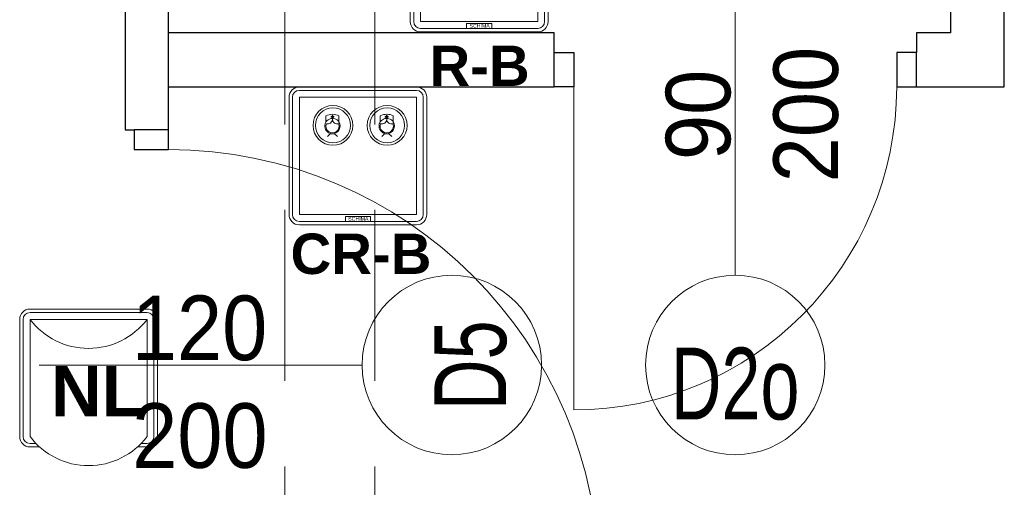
# Model space of a CAD drawing. Header units: centimetres. Extents: x -1253 to 21770, y -8842 to 3590.
# Tile 106 of 120: x 501 to 775, y 1463 to 1593. Entities that reach past the tile are written whole.
import ezdxf

# ---------------------------------------------------------------- set-up
doc = ezdxf.new("R2010")
doc.units = ezdxf.units.CM
doc.linetypes.add('Hidden', pattern=[71.4375, 47.625, -23.8125])
doc.linetypes.add('Ukryte', pattern=[71.438, 47.625, -23.813])
for name, color, linetype, lineweight in [('A-ANNO-NOTE', 131, 'Continuous', 9), ('A-DETL-GENF', 92, 'Continuous', 9), ('A-DETL-HDLN', 90, 'Ukryte', 9), ('A-DETL-MEDM', 33, 'Continuous', 13), ('A-DOOR', 31, 'Continuous', 13), ('A-WALL', 113, 'Continuous', 13), ('PRZYW_Elementy_inst_przyw', 7, 'Continuous', 9)]:
    doc.layers.add(name, color=color, linetype=linetype, lineweight=lineweight)
doc.styles.add('adam', font='arialbd.ttf')
doc.styles.add('Arial', font='arial.ttf', dxfattribs={"width": 0.9, "height": 18})
doc.styles.add('Arial_1', font='arial.ttf', dxfattribs={"width": 0.7, "height": 20})

# ---------------------------------------------------------------- blocks, each defined once
blk = doc.blocks.new('DRZWI 1S - automatyczna etykieta - Drzwi 90 _łazienkowe_-2364279-6_piętro IV __13_80 m_ - stan projektowany')
at = {"layer": 'A-DETL-GENF'}
for p, q in [((-50.5, 7.5), (-50.5, -2)), ((-45, 7.5), (-50.5, 7.5)), ((-45, -2), (-45, 7.5)), ((50.5, 7.5), (45, 7.5)), ((45, 7.5), (45, -2)), ((50.5, -2), (50.5, 7.5)), ((-50.5, -2), (-45, -2)), ((45, -2), (50.5, -2))]:
    blk.add_line(p, q, dxfattribs=at)
at = {"layer": 'A-DETL-MEDM', "lineweight": 25}
for p, q in [((-45, 7.5), (-50.5, 7.5)), ((-50.5, 7.5), (-50.5, -2)), ((-45, -2), (-45, 7.5)), ((45, -2), (45, 7.5)), ((45, 7.5), (50.5, 7.5)), ((50.5, 7.5), (50.5, -2)), ((-50.5, -2), (-45, -2)), ((50.5, -2), (45, -2))]:
    blk.add_line(p, q, dxfattribs=at)
at = {"layer": 'A-DOOR'}
blk.add_line((45, 7.5), (45, 97.5), dxfattribs=at)
blk.add_arc((45, 7.5), 90, 90, 180, dxfattribs=at)
blk = doc.blocks.new('DRZWI 1S - automatyczna etykieta - Drzwi 120-2381684-6_piętro IV __13_80 m_ - stan projektowany')
at = {"layer": 'A-DETL-GENF'}
for p, q in [((-65.5, 6), (-65.5, -3.5)), ((-60, 6), (-65.5, 6)), ((-60, -3.5), (-60, 6)), ((65.5, 6), (60, 6)), ((60, 6), (60, -3.5)), ((65.5, -3.5), (65.5, 6)), ((-65.5, -3.5), (-60, -3.5)), ((60, -3.5), (65.5, -3.5))]:
    blk.add_line(p, q, dxfattribs=at)
at = {"layer": 'A-DETL-MEDM', "lineweight": 25}
for p, q in [((-60, 6), (-65.5, 6)), ((-65.5, 6), (-65.5, -3.5)), ((-60, -3.5), (-60, 6)), ((60, -3.5), (60, 6)), ((60, 6), (65.5, 6)), ((65.5, 6), (65.5, -3.5)), ((-65.5, -3.5), (-60, -3.5)), ((65.5, -3.5), (60, -3.5))]:
    blk.add_line(p, q, dxfattribs=at)
at = {"layer": 'A-DOOR'}
blk.add_line((60, 6), (60, 126), dxfattribs=at)
blk.add_arc((60, 6), 120, 90, 180, dxfattribs=at)
blk = doc.blocks.new('LN-4kB')
for centre in [(0, 9.5), (0, -23.14)]:
    blk.add_arc(centre, 20.48, 217.175, 322.825)
at = {"layer": 'PRZYW_Elementy_inst_przyw'}
for p, q in [((16.32, 0), (-16.32, 0)), ((-16.32, -0.96), (16.32, -0.96)), ((-19.2, -2.88), (-19.2, -35.52)), ((-18.24, -2.88), (-18.24, -35.52)), ((18.24, -2.88), (18.24, -35.52)), ((19.2, -35.52), (19.2, -2.88)), ((-16.32, -37.44), (-14.67, -37.44)), ((-16.32, -38.4), (-13.67, -38.4)), ((13.67, -38.4), (16.32, -38.4)), ((14.67, -37.44), (16.32, -37.44))]:
    blk.add_line(p, q, dxfattribs=at)
at = {"layer": 'PRZYW_Elementy_inst_przyw', "color": 7}
for p, q in [((-16.32, -35.52), (-16.32, -2.88)), ((-16.32, -2.88), (16.32, -2.88)), ((16.32, -2.88), (16.32, -35.52))]:
    blk.add_line(p, q, dxfattribs=at)
at = {"layer": 'PRZYW_Elementy_inst_przyw'}
for centre, radius, start, end in [((-16.32, -2.88), 2.88, 90, 180), ((16.32, -2.88), 2.88, 0, 90), ((-16.32, -2.88), 1.92, 90, 180), ((16.32, -2.88), 1.92, 0, 90), ((-16.32, -35.52), 2.88, 180, 270), ((-16.32, -35.52), 1.92, 180, 270), ((16.32, -35.52), 2.88, 270, 0), ((16.32, -35.52), 1.92, 270, 0)]:
    blk.add_arc(centre, radius, start, end, dxfattribs=at)
at = {"layer": 'PRZYW_Elementy_inst_przyw', "color": 150, "lineweight": 5, "insert": (-10.49, -15.87), "char_height": 2.5, "width": 28.6554, "attachment_point": 1, "style": 'adam'}
blk.add_mtext('{\\H5.6x;\\C256;NL}', dxfattribs=at)
blk = doc.blocks.new('Ikona2')
at = {"layer": 'PRZYW_Elementy_inst_przyw'}
h = blk.add_hatch(color=106, dxfattribs=at)
h.dxf.hatch_style = 1
h.paths.add_polyline_path([(0.1, -0.27), (-0.1, -0.27), (-0.1, -0.5), (0.1, -0.5)])
h.paths.add_polyline_path([(0.1, -0.5), (-0.1, -0.5), (-0.1, -0.7), (0.1, -0.7)])
h.paths.add_polyline_path([(0.34, -0.5), (0.1, -0.5), (0.1, -0.7), (0.34, -0.7)])
h.paths.add_polyline_path([(-0.1, -0.5), (-0.34, -0.5), (-0.34, -0.7), (-0.1, -0.7)])
h.paths.add_polyline_path([(0.1, -0.7), (-0.1, -0.7), (-0.1, -0.94), (0.1, -0.94)])
at = {"layer": 'PRZYW_Elementy_inst_przyw', "color": 106}
for p, q in [((-1.58, -1.86), (-1.58, -0.37)), ((1.58, -1.86), (1.58, -0.37))]:
    blk.add_line(p, q, dxfattribs=at)
for points in [[(0.34, -0.5), (0.34, -0.7), (-0.34, -0.7), (-0.34, -0.5)], [(-0.1, -0.27), (0.1, -0.27), (0.1, -0.94), (-0.1, -0.94)]]:
    blk.add_lwpolyline(points, close=True, dxfattribs=at)
for centre, radius, start, end in [((0, -3.55), 3.55, 63.5398, 116.4602), ((0, -2.84), 1.85, 31.7978, 276.8309), ((0.01, -2.9), 1.6, 156.7793, 23.2207), ((0, -2.85), 1.65, 89.6447, 89.8927), ((-0.01, -2.84), 1.86, 277.2029, 31.4258), ((0, -6.13), 1.43, 32.8175, 147.1825)]:
    blk.add_arc(centre, radius, start, end, dxfattribs=at)
at = {"layer": 'PRZYW_Elementy_inst_przyw', "color": 106, "lineweight": 5}
for centre, start, end in [((-1.13, -1.18), 253.1892, 358.3615), ((1.15, -1.18), 181.6385, 286.8108)]:
    blk.add_arc(centre, 1.14, start, end, dxfattribs=at)
blk = doc.blocks.new('R-B')
at = {"layer": 'PRZYW_Elementy_inst_przyw'}
for p, q in [((16.32, 0), (-16.32, 0)), ((-16.32, -0.96), (16.32, -0.96)), ((-19.2, -2.88), (-19.2, -35.52)), ((-18.24, -2.88), (-18.24, -35.52)), ((18.24, -2.88), (18.24, -35.52)), ((19.2, -35.52), (19.2, -2.88)), ((-16.32, -37.44), (16.32, -37.44)), ((-16.32, -38.4), (16.32, -38.4))]:
    blk.add_line(p, q, dxfattribs=at)
at = {"layer": 'PRZYW_Elementy_inst_przyw', "color": 7}
blk.add_lwpolyline([(-16.32, -2.88), (16.32, -2.88), (16.32, -35.52), (-16.32, -35.52)], close=True, dxfattribs=at)
at = {"layer": 'PRZYW_Elementy_inst_przyw', "color": 0}
blk.add_lwpolyline([(-3.49, -36.08), (3.49, -36.08), (3.49, -37.44), (-3.49, -37.44)], close=True, dxfattribs=at)
at = {"layer": 'PRZYW_Elementy_inst_przyw', "lineweight": 5}
for radius in [5.55, 4.87]:
    blk.add_circle((8.16, -10.7), radius, dxfattribs=at)
at = {"layer": 'PRZYW_Elementy_inst_przyw'}
for centre, radius, start, end in [((-16.32, -2.88), 2.88, 90, 180), ((16.32, -2.88), 2.88, 0, 90), ((-16.32, -2.88), 1.92, 90, 180), ((16.32, -2.88), 1.92, 0, 90), ((-16.32, -35.52), 2.88, 180, 270), ((-16.32, -35.52), 1.92, 180, 270), ((16.32, -35.52), 2.88, 270, 0), ((16.32, -35.52), 1.92, 270, 0)]:
    blk.add_arc(centre, radius, start, end, dxfattribs=at)
at = {"layer": 'PRZYW_Elementy_inst_przyw', "lineweight": 5, "xscale": 1.155937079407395, "yscale": 1.155937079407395, "zscale": 1.155937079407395}
blk.add_blockref('Ikona2', (8.03, -7.61), dxfattribs=at)
at = {"layer": 'PRZYW_Elementy_inst_przyw', "color": 0, "insert": (-2.71, -36.19), "char_height": 1.056, "attachment_point": 1}
blk.add_mtext_dynamic_manual_height_columns('SCHIMA', width=11.8192, gutter_width=12.5, heights=[0], dxfattribs=at)
at = {"layer": 'PRZYW_Elementy_inst_przyw', "color": 7, "linetype": 'Continuous', "lineweight": -3, "style": 'adam'}
blk.add_attdef('NAZWA', (-13.85, -53.45), '', height=11.25, dxfattribs=at)
blk = doc.blocks.new('Ikona')
at = {"layer": 'PRZYW_Elementy_inst_przyw'}
h = blk.add_hatch(color=1, dxfattribs=at)
h.dxf.hatch_style = 1
h.paths.add_polyline_path([(-1065.97, 3801.31), (-1066.17, 3801.31), (-1066.17, 3801.08), (-1065.97, 3801.08)])
h.paths.add_polyline_path([(-1065.97, 3801.08), (-1066.17, 3801.08), (-1066.17, 3800.87), (-1065.97, 3800.87)])
h.paths.add_polyline_path([(-1065.74, 3801.08), (-1065.97, 3801.08), (-1065.97, 3800.87), (-1065.74, 3800.87)])
h.paths.add_polyline_path([(-1066.17, 3801.08), (-1066.41, 3801.08), (-1066.41, 3800.87), (-1066.17, 3800.87)])
h.paths.add_polyline_path([(-1065.97, 3800.87), (-1066.17, 3800.87), (-1066.17, 3800.64), (-1065.97, 3800.64)])
at = {"layer": 'PRZYW_Elementy_inst_przyw', "color": 1}
for p, q in [((-1067.65, 3799.71), (-1067.65, 3801.21)), ((-1064.49, 3799.71), (-1064.49, 3801.21))]:
    blk.add_line(p, q, dxfattribs=at)
for points in [[(-1066.17, 3801.31), (-1065.97, 3801.31), (-1065.97, 3800.64), (-1066.17, 3800.64)], [(-1065.74, 3801.08), (-1065.74, 3800.87), (-1066.41, 3800.87), (-1066.41, 3801.08)]]:
    blk.add_lwpolyline(points, close=True, dxfattribs=at)
for centre, radius, start, end in [((-1066.07, 3798.03), 3.55, 63.5398, 116.4602), ((-1066.07, 3798.74), 1.85, 31.7978, 276.8309), ((-1066.06, 3798.68), 1.6, 156.7793, 23.2207), ((-1066.07, 3798.72), 1.65, 89.6447, 89.8927), ((-1066.08, 3798.74), 1.86, 277.2029, 31.4258), ((-1066.07, 3795.45), 1.43, 32.8175, 147.1825)]:
    blk.add_arc(centre, radius, start, end, dxfattribs=at)
at = {"layer": 'PRZYW_Elementy_inst_przyw', "color": 1, "lineweight": 5}
for centre, start, end in [((-1067.2, 3800.4), 253.1892, 358.3615), ((-1064.92, 3800.4), 181.6385, 286.8108)]:
    blk.add_arc(centre, 1.14, start, end, dxfattribs=at)
blk = doc.blocks.new('UK4-PPO')
at = {"layer": 'PRZYW_Elementy_inst_przyw'}
for p, q in [((19.21, 19.17), (-13.43, 19.17)), ((-13.43, 18.21), (19.21, 18.21)), ((-16.31, 16.29), (-16.31, -16.35)), ((-15.35, 16.29), (-15.35, -16.35)), ((21.13, 16.29), (21.13, -16.35)), ((22.09, -16.35), (22.09, 16.29)), ((-13.43, -18.27), (19.21, -18.27)), ((-13.43, -19.23), (19.21, -19.23))]:
    blk.add_line(p, q, dxfattribs=at)
at = {"layer": 'PRZYW_Elementy_inst_przyw', "color": 7}
blk.add_lwpolyline([(-13.43, 16.29), (19.21, 16.29), (19.21, -16.35), (-13.43, -16.35)], close=True, dxfattribs=at)
at = {"layer": 'PRZYW_Elementy_inst_przyw', "color": 0}
blk.add_lwpolyline([(-0.6, -16.91), (6.38, -16.91), (6.38, -18.27), (-0.6, -18.27)], close=True, dxfattribs=at)
at = {"layer": 'PRZYW_Elementy_inst_przyw', "lineweight": 5}
for centre, radius in [((-4.07, 8.47), 5.55), ((11.05, 8.47), 5.55), ((-4.07, 8.47), 4.87), ((11.05, 8.47), 4.87)]:
    blk.add_circle(centre, radius, dxfattribs=at)
at = {"layer": 'PRZYW_Elementy_inst_przyw'}
for centre, radius, start, end in [((-13.43, 16.29), 2.88, 90, 180), ((-13.43, 16.29), 1.92, 90, 180), ((19.21, 16.29), 2.88, 0, 90), ((19.21, 16.29), 1.92, 0, 90), ((-13.43, -16.35), 2.88, 180, 270), ((-13.43, -16.35), 1.92, 180, 270), ((19.21, -16.35), 2.88, 270, 0), ((19.21, -16.35), 1.92, 270, 0)]:
    blk.add_arc(centre, radius, start, end, dxfattribs=at)
at = {"layer": 'PRZYW_Elementy_inst_przyw', "lineweight": 5, "xscale": 1.155937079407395, "yscale": 1.155937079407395, "zscale": 1.155937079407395}
for name, p in [('Ikona', (1228.1, -4382.83)), ('Ikona2', (10.92, 11.56))]:
    blk.add_blockref(name, p, dxfattribs=at)
at = {"layer": 'PRZYW_Elementy_inst_przyw', "color": 0, "insert": (0.18, -17.02), "char_height": 1.056, "attachment_point": 1}
blk.add_mtext_dynamic_manual_height_columns('SCHIMA', width=11.8192, gutter_width=12.5, heights=[0], dxfattribs=at)

msp = doc.modelspace()

# ---------------------------------------------------------------- linework, layer by layer
at = {"layer": 'A-ANNO-NOTE', "lineweight": 13}
for p, q in [((700.38, 1611.83), (700.38, 1521.83)), ((700.38, 1611.83), (700.38, 1521.83)), ((506.38, 1496.83), (596.38, 1496.83)), ((506.38, 1496.83), (596.38, 1496.83))]:
    msp.add_line(p, q, dxfattribs=at)
for centre in [(621.38, 1496.83), (700.38, 1496.83)]:
    msp.add_circle(centre, 25, dxfattribs=at)
at = {"layer": 'A-DETL-HDLN'}
for p, q in [((574.88, 420.83), (574.88, 2793.33)), ((599.88, 420.83), (599.88, 2793.33))]:
    msp.add_line(p, q, dxfattribs=at)
at = {"layer": 'A-WALL', "color": 7, "lineweight": 25}
for p, q in [((775.38, 1574.33), (775.38, 1838.33)), ((760.38, 1819.83), (760.38, 1589.33)), ((530.38, 1633.83), (530.38, 1562.33)), ((542.38, 1562.33), (542.38, 1633.83)), ((649.88, 1589.33), (542.38, 1589.33)), ((649.88, 1583.83), (649.88, 1589.33)), ((760.38, 1589.33), (750.88, 1589.33)), ((750.88, 1589.33), (750.88, 1583.83)), ((542.38, 1574.33), (649.88, 1574.33)), ((750.88, 1574.33), (775.38, 1574.33)), ((530.38, 1562.33), (532.88, 1562.33))]:
    msp.add_line(p, q, dxfattribs=at)

# ---------------------------------------------------------------- block references
at = {"layer": 'A-DOOR'}
for name, p, rotation in [('DRZWI 1S - automatyczna etykieta - Drzwi 90 _łazienkowe_-2364279-6_piętro IV __13_80 m_ - stan projektowany', (700.38, 1581.83), 180), ('DRZWI 1S - automatyczna etykieta - Drzwi 120-2381684-6_piętro IV __13_80 m_ - stan projektowany', (536.38, 1496.83), 269.9999999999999)]:
    msp.add_blockref(name, p, dxfattribs=dict(at, rotation=rotation))
at = {"layer": 'PRZYW_Elementy_inst_przyw', "linetype": 'Hidden', "lineweight": 5}
msp.add_blockref('R-B', (629, 1628), dxfattribs=at).add_auto_attribs({'NAZWA': 'R-B'})
at = {"layer": 'PRZYW_Elementy_inst_przyw'}
ref = msp.add_blockref('UK4-PPO', (592.31, 1555.11), dxfattribs=at)
ref.add_attrib('NAZWA', 'CR-B', (576.43, 1522.19), dxfattribs={"color": 7, "linetype": 'Continuous', "lineweight": -3, "height": 11.25, "style": 'adam'})
at = {"layer": 'PRZYW_Elementy_inst_przyw', "color": 252, "lineweight": 5}
msp.add_blockref('LN-4kB', (520.13, 1512.43), dxfattribs=at)

# ---------------------------------------------------------------- texts
at = {"layer": 'A-ANNO-NOTE', "lineweight": 211, "attachment_point": 5, "rotation": 90, "line_spacing_factor": 0.936439}
for s, insert, char_height, width, style in [('\\pxqc,t6.35,12.7,19.05,25.4,31.75,38.1,44.45,50.8,57.15,63.5,69.85,76.2,82.55,88.9,95.25,101.6,107.95,114.3,120.65,127,133.35,139.7,146.05,152.4,158.75,165.1,171.45,177.8,184.15,190.5,196.85,203.2;{200}', (720.14, 1566.59), 18, 38.07, 'Arial'), ('\\pxqc,t6.35,12.7,19.05,25.4,31.75,38.1,44.45,50.8,57.15,63.5,69.85,76.2,82.55,88.9,95.25,101.6,107.95,114.3,120.65,127,133.35,139.7,146.05,152.4,158.75,165.1,171.45,177.8,184.15,190.5,196.85,203.2;{200}', (720.14, 1566.59), 18, 38.07, 'Arial'), ('\\pxqc,t6.35,12.7,19.05,25.4,31.75,38.1,44.45,50.8,57.15,63.5,69.85,76.2,82.55,88.9,95.25,101.6,107.95,114.3,120.65,127,133.35,139.7,146.05,152.4,158.75,165.1,171.45,177.8,184.15,190.5,196.85,203.2;{90}', (690.14, 1566.5), 18, 25.65, 'Arial'), ('\\pxqc,t4.445,8.89,13.335,17.78,22.225,26.67,31.115,35.56,40.005,44.45,48.895,53.34,57.785,62.23,66.675,71.12,75.565,80.01,84.455,88.9,93.345,97.79,102.235,106.68,111.125,115.57,120.015,124.46,128.905,133.35,137.795,142.24;{D5}', (626.67, 1496.76), 20, 25.97, 'Arial_1')]:
    msp.add_mtext(s, dxfattribs=dict(at, insert=insert, char_height=char_height, width=width, style=style))
at = {"layer": 'A-ANNO-NOTE', "lineweight": 211, "attachment_point": 5, "line_spacing_factor": 0.936439}
for s, insert, char_height, width, style in [('\\pxqc,t6.35,12.7,19.05,25.4,31.75,38.1,44.45,50.8,57.15,63.5,69.85,76.2,82.55,88.9,95.25,101.6,107.95,114.3,120.65,127,133.35,139.7,146.05,152.4,158.75,165.1,171.45,177.8,184.15,190.5,196.85,203.2;{120}', (551.07, 1507.06), 18, 38.07, 'Arial'), ('\\pxqc,t4.445,8.89,13.335,17.78,22.225,26.67,31.115,35.56,40.005,44.45,48.895,53.34,57.785,62.23,66.675,71.12,75.565,80.01,84.455,88.9,93.345,97.79,102.235,106.68,111.125,115.57,120.015,124.46,128.905,133.35,137.795,142.24;{D2o}', (700.35, 1491.53), 20, 37.03, 'Arial_1'), ('\\pxqc,t6.35,12.7,19.05,25.4,31.75,38.1,44.45,50.8,57.15,63.5,69.85,76.2,82.55,88.9,95.25,101.6,107.95,114.3,120.65,127,133.35,139.7,146.05,152.4,158.75,165.1,171.45,177.8,184.15,190.5,196.85,203.2;{200}', (551.16, 1477.06), 18, 38.07, 'Arial')]:
    msp.add_mtext(s, dxfattribs=dict(at, insert=insert, char_height=char_height, width=width, style=style))

doc.saveas('drawing.dxf')
